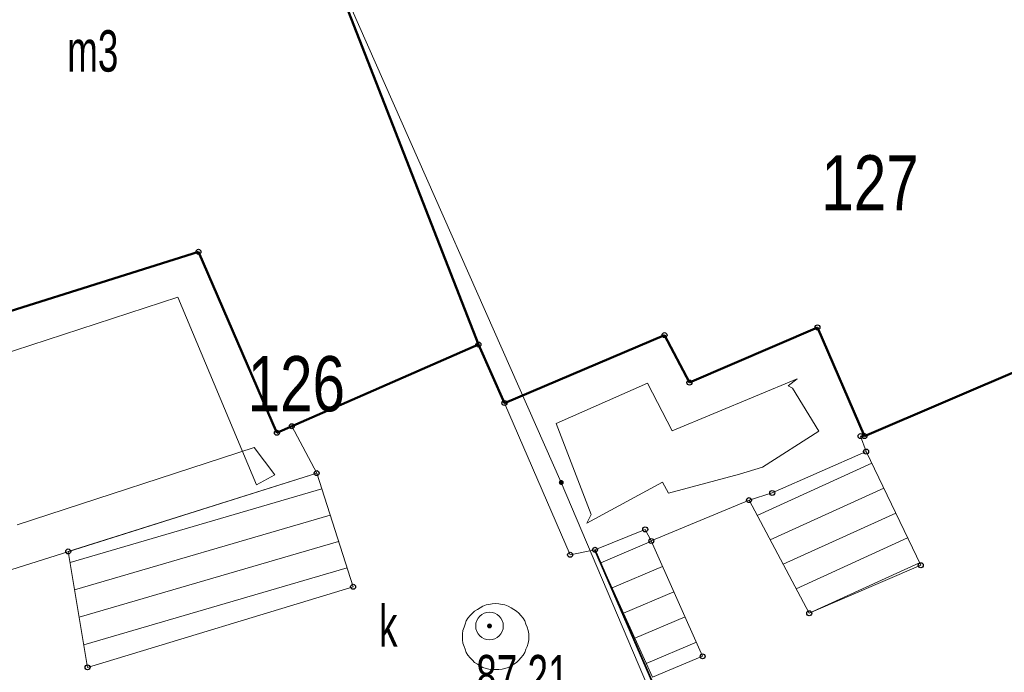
# Model space of a CAD drawing. Header units: metres. Extents: x 7504240 to 7504745, y 5782869 to 5783359.
# Tile 48 of 93: x 7504485 to 7504503, y 5782969 to 5782981. Entities that reach past the tile are written whole.
import ezdxf
from ezdxf.enums import TextEntityAlignment as Align

# ---------------------------------------------------------------- set-up
doc = ezdxf.new("R2010")
doc.units = ezdxf.units.M
doc.header["$MEASUREMENT"] = 0
doc.linetypes.add('219-500', pattern=[0])
doc.layers.get('0').update_dxf_attribs({"color": 2, "linetype": 'CONTINUOUS', "lineweight": 5})
for name, color, linetype in [('203-punkt graniczny', 7, 'CONTINUOUS'), ('211-numer działki ewidencyjnej', 7, 'CONTINUOUS'), ('219-działka ewidencyjna', 7, 'CONTINUOUS'), ('312-budynek ewidencyjny', 7, 'CONTINUOUS'), ('312-oznaczenie budynku ewidencyjnego-Atr117', 7, 'CONTINUOUS'), ('352-schody', 7, 'CONTINUOUS'), ('komora podziemna', 7, 'CONTINUOUS'), ('ogrodzenie trwałe', 7, 'CONTINUOUS'), ('Punkt budynku', 7, 'CONTINUOUS'), ('rzędna', 7, 'CONTINUOUS'), ('rzędna-Atr2', 7, 'CONTINUOUS'), ('taras', 7, 'CONTINUOUS'), ('właz do komory lub kanału - okrągły', 7, 'CONTINUOUS'), ('właz do komory lub kanału - okrągły-Atr17', 7, 'CONTINUOUS')]:
    doc.layers.add(name, color=color, linetype=linetype)
doc.styles.get("Standard").update_dxf_attribs({"font": 'Working1250', "width": 0.75})
doc.linetypes.add('902-500', pattern='A,3.75,0,[1,ksztalty.shx,S=0.5,R=0,X=0,Y=0],3.75', length=7.5)

# ---------------------------------------------------------------- blocks, each defined once
blk = doc.blocks.new('US22')
at = {"color": 0, "linetype": 'Continuous', "lineweight": 13}
blk.add_circle((0, 0), 0.25, dxfattribs=at)
blk = doc.blocks.new('PW01')
at = {"linetype": 'Continuous', "lineweight": 13}
h = blk.add_hatch(color=0, dxfattribs=at)
edge = h.paths.add_edge_path()
edge.add_arc((0, 0), 0.045, 0, 360)
blk = doc.blocks.new('203')
at = {"linetype": 'Continuous', "lineweight": 0}
h = blk.add_hatch(color=0, dxfattribs=at)
edge = h.paths.add_edge_path()
edge.add_arc((0, 0), 0.045, 0, 360)
blk = doc.blocks.new('PUNKTBUD')
at = {"color": 0}
blk.add_circle((0, 0), 0.045, dxfattribs=at)

msp = doc.modelspace()

# ---------------------------------------------------------------- linework, layer by layer
at = {"layer": '219-działka ewidencyjna', "color": 7, "linetype": '219-500', "lineweight": 18, "flags": 128}
for points in [[(7504486.98, 5782989.67), (7504494.6, 5782972.44)], [(7504499.43, 5782961.06), (7504494.6, 5782972.44)]]:
    msp.add_lwpolyline(points, dxfattribs=at)
at = {"layer": '312-budynek ewidencyjny', "color": 7, "linetype": 'Continuous', "lineweight": 50, "flags": 128}
for points in [[(7504493.1, 5782974.94), (7504490.19, 5782982.4)], [(7504490.19, 5782982.4), (7504493.1, 5782974.94)], [(7504482.85, 5782974.99), (7504488.03, 5782976.62)], [(7504488.03, 5782976.62), (7504489.45, 5782973.34)], [(7504500.09, 5782973.28), (7504506, 5782975.81)], [(7504493.57, 5782973.88), (7504496.47, 5782975.11)], [(7504496.47, 5782975.11), (7504496.92, 5782974.25)], [(7504496.92, 5782974.25), (7504499.24, 5782975.25)], [(7504499.24, 5782975.25), (7504500.09, 5782973.28)], [(7504489.45, 5782973.34), (7504493.1, 5782974.94)], [(7504493.1, 5782974.94), (7504493.57, 5782973.88)]]:
    msp.add_lwpolyline(points, dxfattribs=at)
at = {"layer": '352-schody', "color": 7, "linetype": 'Continuous', "lineweight": 18, "flags": 128}
for points in [[(7504500.12, 5782973), (7504498.42, 5782972.25), (7504498, 5782972.12), (7504499.09, 5782970.07), (7504501.11, 5782970.94)], [(7504500.12, 5782973), (7504498.42, 5782972.25), (7504498, 5782972.12), (7504499.09, 5782970.07), (7504501.11, 5782970.94)], [(7504485.67, 5782971.19), (7504486.02, 5782969.09), (7504490.83, 5782970.55), (7504490.17, 5782972.61)], [(7504485.67, 5782971.19), (7504486.02, 5782969.09), (7504490.83, 5782970.55), (7504490.17, 5782972.61)], [(7504496.12, 5782971.59), (7504495.21, 5782971.22), (7504496.25, 5782968.91), (7504497.16, 5782969.29), (7504496.23, 5782971.38)], [(7504496.12, 5782971.59), (7504495.21, 5782971.22), (7504496.25, 5782968.91), (7504497.16, 5782969.29), (7504496.23, 5782971.38)]]:
    msp.add_lwpolyline(points, close=True, dxfattribs=at)
for points in [[(7504498.148, 5782971.842), (7504500.223, 5782972.787)], [(7504485.703, 5782970.991), (7504490.262, 5782972.322)], [(7504498.383, 5782971.4), (7504500.439, 5782972.336)], [(7504498.618, 5782970.957), (7504500.656, 5782971.885)], [(7504485.786, 5782970.494), (7504490.415, 5782971.846)], [(7504485.869, 5782969.997), (7504490.567, 5782971.369)], [(7504495.316, 5782970.985), (7504496.233, 5782971.374)], [(7504498.853, 5782970.515), (7504500.872, 5782971.434)], [(7504485.952, 5782969.501), (7504490.72, 5782970.893)], [(7504495.521, 5782970.529), (7504496.436, 5782970.917)], [(7504499.089, 5782970.073), (7504501.089, 5782970.983)], [(7504495.726, 5782970.073), (7504496.639, 5782970.46)], [(7504495.932, 5782969.617), (7504496.843, 5782970.003)], [(7504496.137, 5782969.161), (7504497.046, 5782969.546)]]:
    msp.add_lwpolyline(points, dxfattribs=at)
at = {"layer": 'komora podziemna', "color": 34, "linetype": 'Continuous', "lineweight": 18, "flags": 128}
msp.add_lwpolyline([(7504494.01, 5782969.65), (7504494.01, 5782969.59), (7504494, 5782969.53), (7504493.98, 5782969.47), (7504493.96, 5782969.42), (7504493.94, 5782969.36), (7504493.91, 5782969.31), (7504493.87, 5782969.26), (7504493.83, 5782969.22), (7504493.79, 5782969.18), (7504493.74, 5782969.15), (7504493.69, 5782969.12), (7504493.64, 5782969.09), (7504493.58, 5782969.07), (7504493.53, 5782969.06), (7504493.47, 5782969.05), (7504493.41, 5782969.05), (7504493.35, 5782969.05), (7504493.29, 5782969.06), (7504493.24, 5782969.07), (7504493.18, 5782969.09), (7504493.13, 5782969.12), (7504493.08, 5782969.15), (7504493.03, 5782969.18), (7504492.99, 5782969.22), (7504492.95, 5782969.26), (7504492.91, 5782969.31), (7504492.88, 5782969.36), (7504492.86, 5782969.42), (7504492.84, 5782969.47), (7504492.82, 5782969.53), (7504492.81, 5782969.59), (7504492.81, 5782969.65), (7504492.81, 5782969.7), (7504492.82, 5782969.76), (7504492.84, 5782969.82), (7504492.86, 5782969.87), (7504492.88, 5782969.93), (7504492.91, 5782969.98), (7504492.95, 5782970.03), (7504492.99, 5782970.07), (7504493.03, 5782970.11), (7504493.08, 5782970.14), (7504493.13, 5782970.17), (7504493.18, 5782970.2), (7504493.24, 5782970.22), (7504493.29, 5782970.23), (7504493.35, 5782970.24), (7504493.41, 5782970.25), (7504493.47, 5782970.24), (7504493.53, 5782970.23), (7504493.58, 5782970.22), (7504493.64, 5782970.2), (7504493.69, 5782970.17), (7504493.74, 5782970.14), (7504493.79, 5782970.11), (7504493.83, 5782970.07), (7504493.87, 5782970.03), (7504493.91, 5782969.98), (7504493.94, 5782969.93), (7504493.96, 5782969.87), (7504493.98, 5782969.82), (7504494, 5782969.76), (7504494.01, 5782969.7)], close=True, dxfattribs=at)
at = {"layer": 'ogrodzenie trwałe', "color": 7, "linetype": '902-500', "lineweight": 35, "flags": 128}
msp.add_lwpolyline([(7504483.03, 5782975.04), (7504483.71, 5782972.93), (7504484.2, 5782970.72), (7504486.67, 5782954.16), (7504497.15, 5782959.82), (7504499.59, 5782961.14), (7504495.21, 5782971.22)], dxfattribs=at)
at = {"layer": 'taras', "color": 0, "lineweight": 18}
for p, q in [((7504483.03, 5782975.04), (7504488.03, 5782976.62)), ((7504488.03, 5782976.62), (7504489.45, 5782973.34)), ((7504483.923, 5782974.579), (7504487.654, 5782975.796)), ((7504487.654, 5782975.796), (7504489.082, 5782972.399)), ((7504493.57, 5782973.88), (7504496.47, 5782975.11)), ((7504496.47, 5782975.11), (7504496.92, 5782974.25)), ((7504496.92, 5782974.25), (7504499.24, 5782975.25)), ((7504499.24, 5782975.25), (7504500.09, 5782973.28)), ((7504494.506, 5782973.506), (7504496.159, 5782974.239)), ((7504496.159, 5782974.239), (7504496.609, 5782973.374)), ((7504496.609, 5782973.374), (7504498.871, 5782974.321)), ((7504498.871, 5782974.321), (7504498.706, 5782974.19)), ((7504498.706, 5782974.19), (7504498.788, 5782974.148)), ((7504498.788, 5782974.148), (7504499.263, 5782973.369)), ((7504494.76, 5782971.13), (7504493.57, 5782973.88)), ((7504495.144, 5782971.862), (7504494.506, 5782973.506)), ((7504489.45, 5782973.34), (7504489.72, 5782973.46)), ((7504489.72, 5782973.46), (7504490.17, 5782972.61)), ((7504499.263, 5782973.369), (7504498.244, 5782972.72)), ((7504500.09, 5782973.28), (7504500.02, 5782973.28)), ((7504500.02, 5782973.28), (7504500.12, 5782973)), ((7504489.041, 5782973.072), (7504484.748, 5782971.671)), ((7504489.414, 5782972.576), (7504489.041, 5782973.072)), ((7504500.12, 5782973), (7504498.42, 5782972.25)), ((7504490.17, 5782972.61), (7504484.2, 5782970.72)), ((7504498.244, 5782972.72), (7504497.829, 5782972.591)), ((7504489.082, 5782972.399), (7504489.414, 5782972.576)), ((7504496.434, 5782972.446), (7504495.065, 5782971.703)), ((7504496.542, 5782972.245), (7504496.434, 5782972.446)), ((7504497.829, 5782972.591), (7504496.542, 5782972.245)), ((7504498.42, 5782972.25), (7504498, 5782972.12)), ((7504498, 5782972.12), (7504496.23, 5782971.38)), ((7504495.065, 5782971.703), (7504495.144, 5782971.862)), ((7504496.12, 5782971.59), (7504495.21, 5782971.22)), ((7504496.23, 5782971.38), (7504496.12, 5782971.59)), ((7504495.21, 5782971.22), (7504494.76, 5782971.13))]:
    msp.add_line(p, q, dxfattribs=at)

# ---------------------------------------------------------------- block references
at = {"layer": '203-punkt graniczny', "color": 7, "linetype": 'Continuous', "lineweight": 18}
msp.add_blockref('203', (7504494.6, 5782972.44), dxfattribs=at)
at = {"layer": 'Punkt budynku', "color": 5, "linetype": 'Continuous', "lineweight": 18}
for p in [(7504488.03, 5782976.62), (7504499.24, 5782975.25), (7504496.47, 5782975.11), (7504493.1, 5782974.94), (7504496.92, 5782974.25), (7504493.57, 5782973.88), (7504489.72, 5782973.46), (7504489.45, 5782973.34), (7504500.02, 5782973.28), (7504500.09, 5782973.28), (7504500.12, 5782973), (7504490.17, 5782972.61), (7504498.42, 5782972.25), (7504498, 5782972.12), (7504496.12, 5782971.59), (7504496.23, 5782971.38), (7504485.67, 5782971.19), (7504494.76, 5782971.13), (7504495.21, 5782971.22), (7504501.11, 5782970.94), (7504490.83, 5782970.55), (7504499.09, 5782970.07), (7504497.16, 5782969.29), (7504486.02, 5782969.09)]:
    msp.add_blockref('PUNKTBUD', p, dxfattribs=at)
at = {"layer": 'rzędna', "color": 34, "linetype": 'Continuous', "lineweight": 18}
msp.add_blockref('PW01', (7504493.3, 5782969.84), dxfattribs=at)
at = {"layer": 'właz do komory lub kanału - okrągły', "color": 7, "linetype": 'Continuous', "lineweight": 18}
msp.add_blockref('US22', (7504493.3, 5782969.84), dxfattribs=at)

# ---------------------------------------------------------------- texts
at = {"layer": '211-numer działki ewidencyjnej', "color": 7, "linetype": 'Continuous', "lineweight": 18, "width": 0.79}
for s, p in [('127', (7504499.31, 5782977.37)), ('126', (7504488.92, 5782973.73))]:
    msp.add_text(s, height=1, dxfattribs=at).set_placement(p)
at = {"layer": '312-oznaczenie budynku ewidencyjnego-Atr117', "color": 7, "width": 0.667}
msp.add_text('m3', height=0.75, dxfattribs=at).set_placement((7504485.65, 5782979.66), align=Align.BOTTOM_LEFT)
at = {"layer": 'rzędna-Atr2', "color": 34, "width": 0.667}
msp.add_text('87.21', height=0.75, dxfattribs=at).set_placement((7504493.059, 5782968.339), align=Align.BOTTOM_LEFT)
at = {"layer": 'właz do komory lub kanału - okrągły-Atr17', "color": 7, "width": 0.667}
msp.add_text('k', height=0.75, dxfattribs=at).set_placement((7504491.3, 5782969.84), align=Align.MIDDLE_LEFT)

doc.saveas('drawing.dxf')
